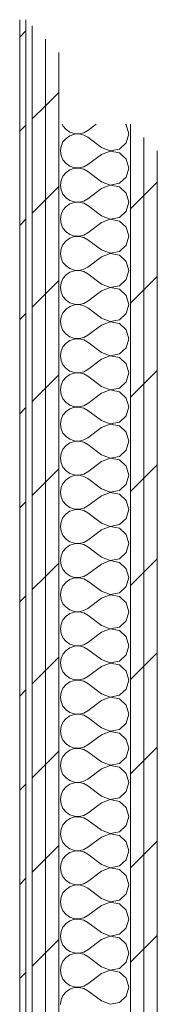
# Model space of a CAD drawing. Header units: millimetres. Extents: x -28277 to 305935, y -19284 to 4746.
# Tile 146 of 256: x 114887 to 115021, y 696 to 1657. Entities that reach past the tile are written whole.
import ezdxf

# ---------------------------------------------------------------- set-up
doc = ezdxf.new("R2010")
doc.units = ezdxf.units.MM
doc.header["$MEASUREMENT"] = 0
doc.linetypes.add('Wipeout_Contour', pattern=[1000, 0, -1000])
doc.layers.add('Nuevo_08_E_Envans secs', color=7, linetype='Continuous')
doc.layers.add('Nuevo_08_E_Envans secs_Pluma_Nº__1', color=7, linetype='Continuous', lineweight=5)
for name, color, linetype, lineweight, true_color in [('Nuevo_08_E_Envans secs_Pluma_Nº__102', 7, 'Continuous', 5, 0xcccccc), ('Nuevo_08_E_Envans secs_Pluma_Nº__171', 171, 'Continuous', 13, 0xaaaaff), ('Nuevo_08_E_Envans secs_Pluma_Nº__177', 7, 'Continuous', 15, 0xf7e046)]:
    doc.layers.add(name, color=color, linetype=linetype, lineweight=lineweight, true_color=true_color)
pattern_1 = [(45, (114496.2, -37.4), (-91.924, 91.924), [97.5, -32.5]), (45, (114496.2, 54.52), (-91.924, 91.924), [97.5, -32.5])]

# ---------------------------------------------------------------- blocks, each defined once
blk = doc.blocks.new('*X176', base_point=(114496.2, -37.4))
at = {"layer": 'Nuevo_08_E_Envans secs_Pluma_Nº__102', "color": 254, "linetype": 'Continuous', "lineweight": 5, "true_color": 0xcccccc}
for p, q in [((114928.53, 1555.45), (114929.24, 1553.84)), ((114929.24, 1553.84), (114932.18, 1550.3)), ((114932.18, 1550.3), (114935.97, 1547.69)), ((114949.4, 1547.04), (114953.42, 1549.27)), ((114961.67, 1555.45), (114953.42, 1549.27)), ((114990.93, 1554.7), (114990.1, 1555.45)), ((114993.42, 1545.93), (114990.93, 1554.7)), ((114932.18, 1541.57), (114929.24, 1538.03)), ((114935.97, 1544.17), (114932.18, 1541.57)), ((114935.97, 1547.69), (114940.32, 1546.22)), ((114940.32, 1545.64), (114935.97, 1544.17)), ((114940.32, 1546.22), (114944.92, 1546)), ((114944.92, 1545.87), (114940.32, 1545.64)), ((114944.92, 1546), (114949.4, 1547.04)), ((114949.4, 1544.83), (114944.92, 1545.87)), ((114953.42, 1542.6), (114949.4, 1544.83)), ((114966.75, 1532.6), (114953.42, 1542.6)), ((114990.93, 1537.17), (114993.42, 1545.93)), ((114927.39, 1533.82), (114926.75, 1529.27)), ((114926.75, 1529.27), (114927.39, 1524.71)), ((114929.24, 1538.03), (114927.39, 1533.82)), ((114966.75, 1532.6), (114975.26, 1529.33)), ((114975.26, 1529.2), (114966.75, 1525.93)), ((114975.26, 1529.33), (114984.21, 1531.03)), ((114984.21, 1527.51), (114975.26, 1529.2)), ((114984.21, 1531.03), (114990.93, 1537.17)), ((114927.39, 1524.71), (114929.24, 1520.5)), ((114929.24, 1520.5), (114932.18, 1516.96)), ((114966.75, 1525.93), (114953.42, 1515.93)), ((114990.93, 1521.36), (114984.21, 1527.51)), ((114993.42, 1512.6), (114990.93, 1521.36)), ((114932.18, 1516.96), (114935.97, 1514.36)), ((114935.97, 1510.84), (114932.18, 1508.24)), ((114935.97, 1514.36), (114940.32, 1512.89)), ((114940.32, 1512.31), (114935.97, 1510.84)), ((114940.32, 1512.89), (114944.92, 1512.67)), ((114944.92, 1512.53), (114940.32, 1512.31)), ((114944.92, 1512.67), (114949.4, 1513.71)), ((114949.4, 1511.49), (114944.92, 1512.53)), ((114949.4, 1513.71), (114953.42, 1515.93)), ((114953.42, 1509.27), (114949.4, 1511.49)), ((114990.93, 1503.84), (114993.42, 1512.6)), ((114927.39, 1500.49), (114926.75, 1495.93)), ((114929.24, 1504.7), (114927.39, 1500.49)), ((114932.18, 1508.24), (114929.24, 1504.7)), ((114966.75, 1499.27), (114953.42, 1509.27)), ((114984.21, 1497.69), (114990.93, 1503.84)), ((114926.75, 1495.93), (114927.39, 1491.38)), ((114927.39, 1491.38), (114929.24, 1487.17)), ((114966.75, 1492.6), (114953.42, 1482.6)), ((114966.75, 1499.27), (114975.26, 1496)), ((114975.26, 1495.87), (114966.75, 1492.6)), ((114975.26, 1496), (114984.21, 1497.69)), ((114984.21, 1494.17), (114975.26, 1495.87)), ((114990.93, 1488.03), (114984.21, 1494.17)), ((114929.24, 1487.17), (114932.18, 1483.63)), ((114932.18, 1483.63), (114935.97, 1481.03)), ((114935.97, 1481.03), (114940.32, 1479.56)), ((114949.4, 1480.38), (114953.42, 1482.6)), ((114993.42, 1479.27), (114990.93, 1488.03)), ((114929.24, 1471.36), (114927.39, 1467.15)), ((114932.18, 1474.9), (114929.24, 1471.36)), ((114935.97, 1477.51), (114932.18, 1474.9)), ((114940.32, 1478.98), (114935.97, 1477.51)), ((114940.32, 1479.56), (114944.92, 1479.33)), ((114944.92, 1479.2), (114940.32, 1478.98)), ((114944.92, 1479.33), (114949.4, 1480.38)), ((114949.4, 1478.16), (114944.92, 1479.2)), ((114953.42, 1475.93), (114949.4, 1478.16)), ((114966.75, 1465.93), (114953.42, 1475.93)), ((114990.93, 1470.5), (114993.42, 1479.27)), ((114927.39, 1467.15), (114926.75, 1462.6)), ((114926.75, 1462.6), (114927.39, 1458.05)), ((114966.75, 1465.93), (114975.26, 1462.67)), ((114975.26, 1462.53), (114966.75, 1459.27)), ((114975.26, 1462.67), (114984.21, 1464.36)), ((114984.21, 1460.84), (114975.26, 1462.53)), ((114984.21, 1464.36), (114990.93, 1470.5)), ((114927.39, 1458.05), (114929.24, 1453.84)), ((114929.24, 1453.84), (114932.18, 1450.3)), ((114966.75, 1459.27), (114953.42, 1449.27)), ((114990.93, 1454.7), (114984.21, 1460.84)), ((114993.42, 1445.93), (114990.93, 1454.7)), ((114932.18, 1450.3), (114935.97, 1447.69)), ((114935.97, 1444.17), (114932.18, 1441.57)), ((114935.97, 1447.69), (114940.32, 1446.22)), ((114940.32, 1445.64), (114935.97, 1444.17)), ((114940.32, 1446.22), (114944.92, 1446)), ((114944.92, 1445.87), (114940.32, 1445.64)), ((114944.92, 1446), (114949.4, 1447.04)), ((114949.4, 1444.83), (114944.92, 1445.87)), ((114949.4, 1447.04), (114953.42, 1449.27)), ((114953.42, 1442.6), (114949.4, 1444.83)), ((114966.75, 1432.6), (114953.42, 1442.6)), ((114990.93, 1437.17), (114993.42, 1445.93)), ((114927.39, 1433.82), (114926.75, 1429.27)), ((114929.24, 1438.03), (114927.39, 1433.82)), ((114932.18, 1441.57), (114929.24, 1438.03)), ((114984.21, 1431.03), (114990.93, 1437.17)), ((114926.75, 1429.27), (114927.39, 1424.71)), ((114927.39, 1424.71), (114929.24, 1420.5)), ((114966.75, 1425.93), (114953.42, 1415.93)), ((114966.75, 1432.6), (114975.26, 1429.33)), ((114975.26, 1429.2), (114966.75, 1425.93)), ((114975.26, 1429.33), (114984.21, 1431.03)), ((114984.21, 1427.51), (114975.26, 1429.2)), ((114990.93, 1421.36), (114984.21, 1427.51)), ((114929.24, 1420.5), (114932.18, 1416.96)), ((114932.18, 1416.96), (114935.97, 1414.36)), ((114935.97, 1414.36), (114940.32, 1412.89)), ((114944.92, 1412.67), (114949.4, 1413.71)), ((114949.4, 1413.71), (114953.42, 1415.93)), ((114993.42, 1412.6), (114990.93, 1421.36)), ((114929.24, 1404.7), (114927.39, 1400.49)), ((114932.18, 1408.24), (114929.24, 1404.7)), ((114935.97, 1410.84), (114932.18, 1408.24)), ((114940.32, 1412.31), (114935.97, 1410.84)), ((114940.32, 1412.89), (114944.92, 1412.67)), ((114944.92, 1412.53), (114940.32, 1412.31)), ((114949.4, 1411.49), (114944.92, 1412.53)), ((114953.42, 1409.27), (114949.4, 1411.49)), ((114966.75, 1399.27), (114953.42, 1409.27)), ((114984.21, 1397.69), (114990.93, 1403.84)), ((114990.93, 1403.84), (114993.42, 1412.6)), ((114927.39, 1400.49), (114926.75, 1395.93)), ((114926.75, 1395.93), (114927.39, 1391.38)), ((114966.75, 1399.27), (114975.26, 1396)), ((114975.26, 1395.87), (114966.75, 1392.6)), ((114975.26, 1396), (114984.21, 1397.69)), ((114984.21, 1394.17), (114975.26, 1395.87)), ((114990.93, 1388.03), (114984.21, 1394.17)), ((114927.39, 1391.38), (114929.24, 1387.17)), ((114929.24, 1387.17), (114932.18, 1383.63)), ((114966.75, 1392.6), (114953.42, 1382.6)), ((114993.42, 1379.27), (114990.93, 1388.03)), ((114932.18, 1383.63), (114935.97, 1381.03)), ((114935.97, 1377.51), (114932.18, 1374.9)), ((114935.97, 1381.03), (114940.32, 1379.56)), ((114940.32, 1378.98), (114935.97, 1377.51)), ((114940.32, 1379.56), (114944.92, 1379.33)), ((114944.92, 1379.2), (114940.32, 1378.98)), ((114944.92, 1379.33), (114949.4, 1380.38)), ((114949.4, 1378.16), (114944.92, 1379.2)), ((114949.4, 1380.38), (114953.42, 1382.6)), ((114953.42, 1375.93), (114949.4, 1378.16)), ((114966.75, 1365.93), (114953.42, 1375.93)), ((114990.93, 1370.5), (114993.42, 1379.27)), ((114927.39, 1367.15), (114926.75, 1362.6)), ((114929.24, 1371.36), (114927.39, 1367.15)), ((114932.18, 1374.9), (114929.24, 1371.36)), ((114966.75, 1365.93), (114975.26, 1362.67)), ((114984.21, 1364.36), (114990.93, 1370.5)), ((114926.75, 1362.6), (114927.39, 1358.05)), ((114927.39, 1358.05), (114929.24, 1353.84)), ((114966.75, 1359.27), (114953.42, 1349.27)), ((114975.26, 1362.53), (114966.75, 1359.27)), ((114975.26, 1362.67), (114984.21, 1364.36)), ((114984.21, 1360.84), (114975.26, 1362.53)), ((114990.93, 1354.7), (114984.21, 1360.84)), ((114929.24, 1353.84), (114932.18, 1350.3)), ((114932.18, 1350.3), (114935.97, 1347.69)), ((114935.97, 1347.69), (114940.32, 1346.22)), ((114940.32, 1346.22), (114944.92, 1346)), ((114944.92, 1346), (114949.4, 1347.04)), ((114949.4, 1347.04), (114953.42, 1349.27)), ((114993.42, 1345.93), (114990.93, 1354.7)), ((114929.24, 1338.03), (114927.39, 1333.82)), ((114932.18, 1341.57), (114929.24, 1338.03)), ((114935.97, 1344.17), (114932.18, 1341.57)), ((114940.32, 1345.64), (114935.97, 1344.17)), ((114944.92, 1345.87), (114940.32, 1345.64)), ((114949.4, 1344.83), (114944.92, 1345.87)), ((114953.42, 1342.6), (114949.4, 1344.83)), ((114966.75, 1332.6), (114953.42, 1342.6)), ((114984.21, 1331.03), (114990.93, 1337.17)), ((114990.93, 1337.17), (114993.42, 1345.93)), ((114927.39, 1333.82), (114926.75, 1329.27)), ((114926.75, 1329.27), (114927.39, 1324.71)), ((114966.75, 1332.6), (114975.26, 1329.33)), ((114975.26, 1329.2), (114966.75, 1325.93)), ((114975.26, 1329.33), (114984.21, 1331.03)), ((114984.21, 1327.51), (114975.26, 1329.2)), ((114990.93, 1321.36), (114984.21, 1327.51)), ((114927.39, 1324.71), (114929.24, 1320.5)), ((114929.24, 1320.5), (114932.18, 1316.96)), ((114966.75, 1325.93), (114953.42, 1315.93)), ((114993.42, 1312.6), (114990.93, 1321.36)), ((114932.18, 1308.24), (114929.24, 1304.7)), ((114932.18, 1316.96), (114935.97, 1314.36)), ((114935.97, 1310.84), (114932.18, 1308.24)), ((114935.97, 1314.36), (114940.32, 1312.89)), ((114940.32, 1312.31), (114935.97, 1310.84)), ((114940.32, 1312.89), (114944.92, 1312.67)), ((114944.92, 1312.53), (114940.32, 1312.31)), ((114944.92, 1312.67), (114949.4, 1313.71)), ((114949.4, 1311.49), (114944.92, 1312.53)), ((114949.4, 1313.71), (114953.42, 1315.93)), ((114953.42, 1309.27), (114949.4, 1311.49)), ((114966.75, 1299.27), (114953.42, 1309.27)), ((114990.93, 1303.84), (114993.42, 1312.6)), ((114927.39, 1300.49), (114926.75, 1295.93)), ((114929.24, 1304.7), (114927.39, 1300.49)), ((114966.75, 1299.27), (114975.26, 1296)), ((114984.21, 1297.69), (114990.93, 1303.84)), ((114926.75, 1295.93), (114927.39, 1291.38)), ((114927.39, 1291.38), (114929.24, 1287.17)), ((114966.75, 1292.6), (114953.42, 1282.6)), ((114975.26, 1295.87), (114966.75, 1292.6)), ((114975.26, 1296), (114984.21, 1297.69)), ((114984.21, 1294.17), (114975.26, 1295.87)), ((114990.93, 1288.03), (114984.21, 1294.17)), ((114929.24, 1287.17), (114932.18, 1283.63)), ((114932.18, 1283.63), (114935.97, 1281.03)), ((114935.97, 1281.03), (114940.32, 1279.56)), ((114940.32, 1278.98), (114935.97, 1277.51)), ((114940.32, 1279.56), (114944.92, 1279.33)), ((114944.92, 1279.2), (114940.32, 1278.98)), ((114944.92, 1279.33), (114949.4, 1280.38)), ((114949.4, 1278.16), (114944.92, 1279.2)), ((114949.4, 1280.38), (114953.42, 1282.6)), ((114993.42, 1279.27), (114990.93, 1288.03)), ((114990.93, 1270.5), (114993.42, 1279.27)), ((114929.24, 1271.36), (114927.39, 1267.15)), ((114932.18, 1274.9), (114929.24, 1271.36)), ((114935.97, 1277.51), (114932.18, 1274.9)), ((114953.42, 1275.93), (114949.4, 1278.16)), ((114966.75, 1265.93), (114953.42, 1275.93)), ((114984.21, 1264.36), (114990.93, 1270.5)), ((114927.39, 1267.15), (114926.75, 1262.6)), ((114926.75, 1262.6), (114927.39, 1258.05)), ((114966.75, 1265.93), (114975.26, 1262.67)), ((114975.26, 1262.53), (114966.75, 1259.27)), ((114975.26, 1262.67), (114984.21, 1264.36)), ((114984.21, 1260.84), (114975.26, 1262.53)), ((114990.93, 1254.7), (114984.21, 1260.84)), ((114927.39, 1258.05), (114929.24, 1253.84)), ((114929.24, 1253.84), (114932.18, 1250.3)), ((114932.18, 1250.3), (114935.97, 1247.69)), ((114966.75, 1259.27), (114953.42, 1249.27)), ((114993.42, 1245.93), (114990.93, 1254.7)), ((114932.18, 1241.57), (114929.24, 1238.03)), ((114935.97, 1244.17), (114932.18, 1241.57)), ((114935.97, 1247.69), (114940.32, 1246.22)), ((114940.32, 1245.64), (114935.97, 1244.17)), ((114940.32, 1246.22), (114944.92, 1246)), ((114944.92, 1245.87), (114940.32, 1245.64)), ((114944.92, 1246), (114949.4, 1247.04)), ((114949.4, 1244.83), (114944.92, 1245.87)), ((114949.4, 1247.04), (114953.42, 1249.27)), ((114953.42, 1242.6), (114949.4, 1244.83)), ((114966.75, 1232.6), (114953.42, 1242.6)), ((114990.93, 1237.17), (114993.42, 1245.93)), ((114927.39, 1233.82), (114926.75, 1229.27)), ((114929.24, 1238.03), (114927.39, 1233.82)), ((114966.75, 1232.6), (114975.26, 1229.33)), ((114975.26, 1229.33), (114984.21, 1231.03)), ((114984.21, 1231.03), (114990.93, 1237.17)), ((114926.75, 1229.27), (114927.39, 1224.71)), ((114927.39, 1224.71), (114929.24, 1220.5)), ((114966.75, 1225.93), (114953.42, 1215.93)), ((114975.26, 1229.2), (114966.75, 1225.93)), ((114984.21, 1227.51), (114975.26, 1229.2)), ((114990.93, 1221.36), (114984.21, 1227.51)), ((114993.42, 1212.6), (114990.93, 1221.36)), ((114929.24, 1220.5), (114932.18, 1216.96)), ((114932.18, 1216.96), (114935.97, 1214.36)), ((114935.97, 1214.36), (114940.32, 1212.89)), ((114940.32, 1212.31), (114935.97, 1210.84)), ((114940.32, 1212.89), (114944.92, 1212.67)), ((114944.92, 1212.53), (114940.32, 1212.31)), ((114944.92, 1212.67), (114949.4, 1213.71)), ((114949.4, 1211.49), (114944.92, 1212.53)), ((114949.4, 1213.71), (114953.42, 1215.93)), ((114953.42, 1209.27), (114949.4, 1211.49)), ((114990.93, 1203.84), (114993.42, 1212.6)), ((114929.24, 1204.7), (114927.39, 1200.49)), ((114932.18, 1208.24), (114929.24, 1204.7)), ((114935.97, 1210.84), (114932.18, 1208.24)), ((114966.75, 1199.27), (114953.42, 1209.27)), ((114984.21, 1197.69), (114990.93, 1203.84)), ((114927.39, 1200.49), (114926.75, 1195.93)), ((114926.75, 1195.93), (114927.39, 1191.38)), ((114966.75, 1192.6), (114953.42, 1182.6)), ((114966.75, 1199.27), (114975.26, 1196)), ((114975.26, 1195.87), (114966.75, 1192.6)), ((114975.26, 1196), (114984.21, 1197.69)), ((114984.21, 1194.17), (114975.26, 1195.87)), ((114990.93, 1188.03), (114984.21, 1194.17)), ((114927.39, 1191.38), (114929.24, 1187.17)), ((114929.24, 1187.17), (114932.18, 1183.63)), ((114932.18, 1183.63), (114935.97, 1181.03)), ((114993.42, 1179.27), (114990.93, 1188.03)), ((114932.18, 1174.9), (114929.24, 1171.36)), ((114935.97, 1177.51), (114932.18, 1174.9)), ((114935.97, 1181.03), (114940.32, 1179.56)), ((114940.32, 1178.98), (114935.97, 1177.51)), ((114940.32, 1179.56), (114944.92, 1179.33)), ((114944.92, 1179.2), (114940.32, 1178.98)), ((114944.92, 1179.33), (114949.4, 1180.38)), ((114949.4, 1178.16), (114944.92, 1179.2)), ((114949.4, 1180.38), (114953.42, 1182.6)), ((114953.42, 1175.93), (114949.4, 1178.16)), ((114966.75, 1165.93), (114953.42, 1175.93)), ((114990.93, 1170.5), (114993.42, 1179.27)), ((114927.39, 1167.15), (114926.75, 1162.6)), ((114929.24, 1171.36), (114927.39, 1167.15)), ((114966.75, 1165.93), (114975.26, 1162.67)), ((114975.26, 1162.67), (114984.21, 1164.36)), ((114984.21, 1164.36), (114990.93, 1170.5)), ((114926.75, 1162.6), (114927.39, 1158.05)), ((114927.39, 1158.05), (114929.24, 1153.84)), ((114929.24, 1153.84), (114932.18, 1150.3)), ((114966.75, 1159.27), (114953.42, 1149.27)), ((114975.26, 1162.53), (114966.75, 1159.27)), ((114984.21, 1160.84), (114975.26, 1162.53)), ((114990.93, 1154.7), (114984.21, 1160.84)), ((114993.42, 1145.93), (114990.93, 1154.7)), ((114932.18, 1150.3), (114935.97, 1147.69)), ((114935.97, 1144.17), (114932.18, 1141.57)), ((114935.97, 1147.69), (114940.32, 1146.22)), ((114940.32, 1145.64), (114935.97, 1144.17)), ((114940.32, 1146.22), (114944.92, 1146)), ((114944.92, 1145.87), (114940.32, 1145.64)), ((114944.92, 1146), (114949.4, 1147.04)), ((114949.4, 1144.83), (114944.92, 1145.87)), ((114949.4, 1147.04), (114953.42, 1149.27)), ((114953.42, 1142.6), (114949.4, 1144.83)), ((114990.93, 1137.17), (114993.42, 1145.93)), ((114929.24, 1138.03), (114927.39, 1133.82)), ((114932.18, 1141.57), (114929.24, 1138.03)), ((114966.75, 1132.6), (114953.42, 1142.6)), ((114984.21, 1131.03), (114990.93, 1137.17)), ((114927.39, 1133.82), (114926.75, 1129.27)), ((114926.75, 1129.27), (114927.39, 1124.71)), ((114966.75, 1125.93), (114953.42, 1115.93)), ((114966.75, 1132.6), (114975.26, 1129.33)), ((114975.26, 1129.2), (114966.75, 1125.93)), ((114975.26, 1129.33), (114984.21, 1131.03)), ((114984.21, 1127.51), (114975.26, 1129.2)), ((114990.93, 1121.36), (114984.21, 1127.51)), ((114927.39, 1124.71), (114929.24, 1120.5)), ((114929.24, 1120.5), (114932.18, 1116.96)), ((114932.18, 1116.96), (114935.97, 1114.36)), ((114949.4, 1113.71), (114953.42, 1115.93)), ((114993.42, 1112.6), (114990.93, 1121.36)), ((114932.18, 1108.24), (114929.24, 1104.7)), ((114935.97, 1110.84), (114932.18, 1108.24)), ((114935.97, 1114.36), (114940.32, 1112.89)), ((114940.32, 1112.31), (114935.97, 1110.84)), ((114940.32, 1112.89), (114944.92, 1112.67)), ((114944.92, 1112.53), (114940.32, 1112.31)), ((114944.92, 1112.67), (114949.4, 1113.71)), ((114949.4, 1111.49), (114944.92, 1112.53)), ((114953.42, 1109.27), (114949.4, 1111.49)), ((114966.75, 1099.27), (114953.42, 1109.27)), ((114990.93, 1103.84), (114993.42, 1112.6)), ((114927.39, 1100.49), (114926.75, 1095.93)), ((114929.24, 1104.7), (114927.39, 1100.49)), ((114966.75, 1099.27), (114975.26, 1096)), ((114975.26, 1096), (114984.21, 1097.69)), ((114984.21, 1097.69), (114990.93, 1103.84)), ((114926.75, 1095.93), (114927.39, 1091.38)), ((114927.39, 1091.38), (114929.24, 1087.17)), ((114929.24, 1087.17), (114932.18, 1083.63)), ((114966.75, 1092.6), (114953.42, 1082.6)), ((114975.26, 1095.87), (114966.75, 1092.6)), ((114984.21, 1094.17), (114975.26, 1095.87)), ((114990.93, 1088.03), (114984.21, 1094.17)), ((114993.42, 1079.27), (114990.93, 1088.03)), ((114932.18, 1083.63), (114935.97, 1081.03)), ((114935.97, 1077.51), (114932.18, 1074.9)), ((114935.97, 1081.03), (114940.32, 1079.56)), ((114940.32, 1078.98), (114935.97, 1077.51)), ((114940.32, 1079.56), (114944.92, 1079.33)), ((114944.92, 1079.2), (114940.32, 1078.98)), ((114944.92, 1079.33), (114949.4, 1080.38)), ((114949.4, 1078.16), (114944.92, 1079.2)), ((114949.4, 1080.38), (114953.42, 1082.6)), ((114953.42, 1075.93), (114949.4, 1078.16)), ((114990.93, 1070.5), (114993.42, 1079.27)), ((114929.24, 1071.36), (114927.39, 1067.15)), ((114932.18, 1074.9), (114929.24, 1071.36)), ((114966.75, 1065.93), (114953.42, 1075.93)), ((114984.21, 1064.36), (114990.93, 1070.5)), ((114927.39, 1067.15), (114926.75, 1062.6)), ((114926.75, 1062.6), (114927.39, 1058.05)), ((114927.39, 1058.05), (114929.24, 1053.84)), ((114966.75, 1059.27), (114953.42, 1049.27)), ((114966.75, 1065.93), (114975.26, 1062.67)), ((114975.26, 1062.53), (114966.75, 1059.27)), ((114975.26, 1062.67), (114984.21, 1064.36)), ((114984.21, 1060.84), (114975.26, 1062.53)), ((114990.93, 1054.7), (114984.21, 1060.84)), ((114929.24, 1053.84), (114932.18, 1050.3)), ((114932.18, 1050.3), (114935.97, 1047.69)), ((114949.4, 1047.04), (114953.42, 1049.27)), ((114993.42, 1045.93), (114990.93, 1054.7)), ((114932.18, 1041.57), (114929.24, 1038.03)), ((114935.97, 1044.17), (114932.18, 1041.57)), ((114935.97, 1047.69), (114940.32, 1046.22)), ((114940.32, 1045.64), (114935.97, 1044.17)), ((114940.32, 1046.22), (114944.92, 1046)), ((114944.92, 1045.87), (114940.32, 1045.64)), ((114944.92, 1046), (114949.4, 1047.04)), ((114949.4, 1044.83), (114944.92, 1045.87)), ((114953.42, 1042.6), (114949.4, 1044.83)), ((114966.75, 1032.6), (114953.42, 1042.6)), ((114990.93, 1037.17), (114993.42, 1045.93)), ((114927.39, 1033.82), (114926.75, 1029.27)), ((114926.75, 1029.27), (114927.39, 1024.71)), ((114929.24, 1038.03), (114927.39, 1033.82)), ((114966.75, 1032.6), (114975.26, 1029.33)), ((114975.26, 1029.2), (114966.75, 1025.93)), ((114975.26, 1029.33), (114984.21, 1031.03)), ((114984.21, 1027.51), (114975.26, 1029.2)), ((114984.21, 1031.03), (114990.93, 1037.17)), ((114927.39, 1024.71), (114929.24, 1020.5)), ((114929.24, 1020.5), (114932.18, 1016.96)), ((114966.75, 1025.93), (114953.42, 1015.93)), ((114990.93, 1021.36), (114984.21, 1027.51)), ((114993.42, 1012.6), (114990.93, 1021.36)), ((114932.18, 1016.96), (114935.97, 1014.36)), ((114935.97, 1010.84), (114932.18, 1008.24)), ((114935.97, 1014.36), (114940.32, 1012.89)), ((114940.32, 1012.31), (114935.97, 1010.84)), ((114940.32, 1012.89), (114944.92, 1012.67)), ((114944.92, 1012.53), (114940.32, 1012.31)), ((114944.92, 1012.67), (114949.4, 1013.71)), ((114949.4, 1011.49), (114944.92, 1012.53)), ((114949.4, 1013.71), (114953.42, 1015.93)), ((114953.42, 1009.27), (114949.4, 1011.49)), ((114990.93, 1003.84), (114993.42, 1012.6)), ((114927.39, 1000.49), (114926.75, 995.93)), ((114929.24, 1004.7), (114927.39, 1000.49)), ((114932.18, 1008.24), (114929.24, 1004.7)), ((114966.75, 999.27), (114953.42, 1009.27)), ((114984.21, 997.69), (114990.93, 1003.84)), ((114926.75, 995.93), (114927.39, 991.38)), ((114927.39, 991.38), (114929.24, 987.17)), ((114966.75, 992.6), (114953.42, 982.6)), ((114966.75, 999.27), (114975.26, 996)), ((114975.26, 995.87), (114966.75, 992.6)), ((114975.26, 996), (114984.21, 997.69)), ((114984.21, 994.17), (114975.26, 995.87)), ((114990.93, 988.03), (114984.21, 994.17)), ((114929.24, 987.17), (114932.18, 983.63)), ((114932.18, 983.63), (114935.97, 981.03)), ((114935.97, 981.03), (114940.32, 979.56)), ((114949.4, 980.38), (114953.42, 982.6)), ((114993.42, 979.27), (114990.93, 988.03)), ((114929.24, 971.36), (114927.39, 967.15)), ((114932.18, 974.9), (114929.24, 971.36)), ((114935.97, 977.51), (114932.18, 974.9)), ((114940.32, 978.98), (114935.97, 977.51)), ((114940.32, 979.56), (114944.92, 979.33)), ((114944.92, 979.2), (114940.32, 978.98)), ((114944.92, 979.33), (114949.4, 980.38)), ((114949.4, 978.16), (114944.92, 979.2)), ((114953.42, 975.93), (114949.4, 978.16)), ((114966.75, 965.93), (114953.42, 975.93)), ((114990.93, 970.5), (114993.42, 979.27)), ((114927.39, 967.15), (114926.75, 962.6)), ((114926.75, 962.6), (114927.39, 958.05)), ((114966.75, 965.93), (114975.26, 962.67)), ((114975.26, 962.53), (114966.75, 959.27)), ((114975.26, 962.67), (114984.21, 964.36)), ((114984.21, 960.84), (114975.26, 962.53)), ((114984.21, 964.36), (114990.93, 970.5)), ((114927.39, 958.05), (114929.24, 953.84)), ((114929.24, 953.84), (114932.18, 950.3)), ((114966.75, 959.27), (114953.42, 949.27)), ((114990.93, 954.7), (114984.21, 960.84)), ((114993.42, 945.93), (114990.93, 954.7)), ((114932.18, 950.3), (114935.97, 947.69)), ((114935.97, 944.17), (114932.18, 941.57)), ((114935.97, 947.69), (114940.32, 946.22)), ((114940.32, 945.64), (114935.97, 944.17)), ((114940.32, 946.22), (114944.92, 946)), ((114944.92, 945.87), (114940.32, 945.64)), ((114944.92, 946), (114949.4, 947.04)), ((114949.4, 944.83), (114944.92, 945.87)), ((114949.4, 947.04), (114953.42, 949.27)), ((114953.42, 942.6), (114949.4, 944.83)), ((114966.75, 932.6), (114953.42, 942.6)), ((114990.93, 937.17), (114993.42, 945.93)), ((114927.39, 933.82), (114926.75, 929.27)), ((114929.24, 938.03), (114927.39, 933.82)), ((114932.18, 941.57), (114929.24, 938.03)), ((114984.21, 931.03), (114990.93, 937.17)), ((114926.75, 929.27), (114927.39, 924.71)), ((114927.39, 924.71), (114929.24, 920.5)), ((114966.75, 925.93), (114953.42, 915.93)), ((114966.75, 932.6), (114975.26, 929.33)), ((114975.26, 929.2), (114966.75, 925.93)), ((114975.26, 929.33), (114984.21, 931.03)), ((114984.21, 927.51), (114975.26, 929.2)), ((114990.93, 921.36), (114984.21, 927.51)), ((114929.24, 920.5), (114932.18, 916.96)), ((114932.18, 916.96), (114935.97, 914.36)), ((114935.97, 914.36), (114940.32, 912.89)), ((114944.92, 912.67), (114949.4, 913.71)), ((114949.4, 913.71), (114953.42, 915.93)), ((114993.42, 912.6), (114990.93, 921.36)), ((114929.24, 904.7), (114927.39, 900.49)), ((114932.18, 908.24), (114929.24, 904.7)), ((114935.97, 910.84), (114932.18, 908.24)), ((114940.32, 912.31), (114935.97, 910.84)), ((114940.32, 912.89), (114944.92, 912.67)), ((114944.92, 912.53), (114940.32, 912.31)), ((114949.4, 911.49), (114944.92, 912.53)), ((114953.42, 909.27), (114949.4, 911.49)), ((114966.75, 899.27), (114953.42, 909.27)), ((114984.21, 897.69), (114990.93, 903.84)), ((114990.93, 903.84), (114993.42, 912.6)), ((114927.39, 900.49), (114926.75, 895.93)), ((114926.75, 895.93), (114927.39, 891.38)), ((114966.75, 899.27), (114975.26, 896)), ((114975.26, 895.87), (114966.75, 892.6)), ((114975.26, 896), (114984.21, 897.69)), ((114984.21, 894.17), (114975.26, 895.87)), ((114927.39, 891.38), (114929.24, 887.17)), ((114929.24, 887.17), (114932.18, 883.63)), ((114966.75, 892.6), (114953.42, 882.6)), ((114990.93, 888.03), (114984.21, 894.17)), ((114993.42, 879.27), (114990.93, 888.03)), ((114932.18, 883.63), (114935.97, 881.03)), ((114935.97, 877.51), (114932.18, 874.9)), ((114935.97, 881.03), (114940.32, 879.56)), ((114940.32, 878.98), (114935.97, 877.51)), ((114940.32, 879.56), (114944.92, 879.33)), ((114944.92, 879.2), (114940.32, 878.98)), ((114944.92, 879.33), (114949.4, 880.38)), ((114949.4, 878.16), (114944.92, 879.2)), ((114949.4, 880.38), (114953.42, 882.6)), ((114953.42, 875.93), (114949.4, 878.16)), ((114966.75, 865.93), (114953.42, 875.93)), ((114990.93, 870.5), (114993.42, 879.27)), ((114927.39, 867.15), (114926.75, 862.6)), ((114929.24, 871.36), (114927.39, 867.15)), ((114932.18, 874.9), (114929.24, 871.36)), ((114966.75, 865.93), (114975.26, 862.67)), ((114984.21, 864.36), (114990.93, 870.5)), ((114926.75, 862.6), (114927.39, 858.05)), ((114927.39, 858.05), (114929.24, 853.84)), ((114966.75, 859.27), (114953.42, 849.27)), ((114975.26, 862.53), (114966.75, 859.27)), ((114975.26, 862.67), (114984.21, 864.36)), ((114984.21, 860.84), (114975.26, 862.53)), ((114990.93, 854.7), (114984.21, 860.84)), ((114929.24, 853.84), (114932.18, 850.3)), ((114932.18, 850.3), (114935.97, 847.69)), ((114935.97, 847.69), (114940.32, 846.22)), ((114940.32, 846.22), (114944.92, 846)), ((114944.92, 846), (114949.4, 847.04)), ((114949.4, 847.04), (114953.42, 849.27)), ((114993.42, 845.93), (114990.93, 854.7)), ((114929.24, 838.03), (114927.39, 833.82)), ((114932.18, 841.57), (114929.24, 838.03)), ((114935.97, 844.17), (114932.18, 841.57)), ((114940.32, 845.64), (114935.97, 844.17)), ((114944.92, 845.87), (114940.32, 845.64)), ((114949.4, 844.83), (114944.92, 845.87)), ((114953.42, 842.6), (114949.4, 844.83)), ((114966.75, 832.6), (114953.42, 842.6)), ((114984.21, 831.03), (114990.93, 837.17)), ((114990.93, 837.17), (114993.42, 845.93)), ((114927.39, 833.82), (114926.75, 829.27)), ((114926.75, 829.27), (114927.39, 824.71)), ((114966.75, 832.6), (114975.26, 829.33)), ((114975.26, 829.2), (114966.75, 825.93)), ((114975.26, 829.33), (114984.21, 831.03)), ((114984.21, 827.51), (114975.26, 829.2)), ((114990.93, 821.36), (114984.21, 827.51)), ((114927.39, 824.71), (114929.24, 820.5)), ((114929.24, 820.5), (114932.18, 816.96)), ((114966.75, 825.93), (114953.42, 815.93)), ((114993.42, 812.6), (114990.93, 821.36)), ((114932.18, 808.24), (114929.24, 804.7)), ((114932.18, 816.96), (114935.97, 814.36)), ((114935.97, 810.84), (114932.18, 808.24)), ((114935.97, 814.36), (114940.32, 812.89)), ((114940.32, 812.31), (114935.97, 810.84)), ((114940.32, 812.89), (114944.92, 812.67)), ((114944.92, 812.53), (114940.32, 812.31)), ((114944.92, 812.67), (114949.4, 813.71)), ((114949.4, 811.49), (114944.92, 812.53)), ((114949.4, 813.71), (114953.42, 815.93)), ((114953.42, 809.27), (114949.4, 811.49)), ((114966.75, 799.27), (114953.42, 809.27)), ((114990.93, 803.84), (114993.42, 812.6)), ((114927.39, 800.49), (114926.75, 795.93)), ((114929.24, 804.7), (114927.39, 800.49)), ((114966.75, 799.27), (114975.26, 796)), ((114984.21, 797.69), (114990.93, 803.84)), ((114926.75, 795.93), (114927.39, 791.38)), ((114927.39, 791.38), (114929.24, 787.17)), ((114966.75, 792.6), (114953.42, 782.6)), ((114975.26, 795.87), (114966.75, 792.6)), ((114975.26, 796), (114984.21, 797.69)), ((114984.21, 794.17), (114975.26, 795.87)), ((114990.93, 788.03), (114984.21, 794.17)), ((114929.24, 787.17), (114932.18, 783.63)), ((114932.18, 783.63), (114935.97, 781.03)), ((114935.97, 781.03), (114940.32, 779.56)), ((114940.32, 778.98), (114935.97, 777.51)), ((114940.32, 779.56), (114944.92, 779.33)), ((114944.92, 779.2), (114940.32, 778.98)), ((114944.92, 779.33), (114949.4, 780.38)), ((114949.4, 778.16), (114944.92, 779.2)), ((114949.4, 780.38), (114953.42, 782.6)), ((114993.42, 779.27), (114990.93, 788.03)), ((114990.93, 770.5), (114993.42, 779.27)), ((114929.24, 771.36), (114927.39, 767.15)), ((114932.18, 774.9), (114929.24, 771.36)), ((114935.97, 777.51), (114932.18, 774.9)), ((114953.42, 775.93), (114949.4, 778.16)), ((114966.75, 765.93), (114953.42, 775.93)), ((114984.21, 764.36), (114990.93, 770.5)), ((114927.39, 767.15), (114926.75, 762.6)), ((114926.75, 762.6), (114927.39, 758.05)), ((114966.75, 765.93), (114975.26, 762.67)), ((114975.26, 762.53), (114966.75, 759.27)), ((114975.26, 762.67), (114984.21, 764.36)), ((114984.21, 760.84), (114975.26, 762.53)), ((114990.93, 754.7), (114984.21, 760.84)), ((114927.39, 758.05), (114929.24, 753.84)), ((114929.24, 753.84), (114932.18, 750.3)), ((114932.18, 750.3), (114935.97, 747.69)), ((114966.75, 759.27), (114953.42, 749.27)), ((114993.42, 745.93), (114990.93, 754.7)), ((114932.18, 741.57), (114929.24, 738.03)), ((114935.97, 744.17), (114932.18, 741.57)), ((114935.97, 747.69), (114940.32, 746.22)), ((114940.32, 745.64), (114935.97, 744.17)), ((114940.32, 746.22), (114944.92, 746)), ((114944.92, 745.87), (114940.32, 745.64)), ((114944.92, 746), (114949.4, 747.04)), ((114949.4, 744.83), (114944.92, 745.87)), ((114949.4, 747.04), (114953.42, 749.27)), ((114953.42, 742.6), (114949.4, 744.83)), ((114966.75, 732.6), (114953.42, 742.6)), ((114990.93, 737.17), (114993.42, 745.93)), ((114927.39, 733.82), (114926.75, 729.27)), ((114929.24, 738.03), (114927.39, 733.82)), ((114966.75, 732.6), (114975.26, 729.33)), ((114975.26, 729.33), (114984.21, 731.03)), ((114984.21, 731.03), (114990.93, 737.17)), ((114926.75, 729.27), (114927.39, 724.71)), ((114927.39, 724.71), (114929.24, 720.5)), ((114966.75, 725.93), (114953.42, 715.93)), ((114975.26, 729.2), (114966.75, 725.93)), ((114984.21, 727.51), (114975.26, 729.2)), ((114990.93, 721.36), (114984.21, 727.51)), ((114993.42, 712.6), (114990.93, 721.36)), ((114929.24, 720.5), (114932.18, 716.96)), ((114932.18, 716.96), (114935.97, 714.36)), ((114935.97, 714.36), (114940.32, 712.89)), ((114940.32, 712.31), (114935.97, 710.84)), ((114940.32, 712.89), (114944.92, 712.67)), ((114944.92, 712.53), (114940.32, 712.31)), ((114944.92, 712.67), (114949.4, 713.71)), ((114949.4, 711.49), (114944.92, 712.53)), ((114949.4, 713.71), (114953.42, 715.93)), ((114990.93, 703.84), (114993.42, 712.6)), ((114929.24, 704.7), (114927.39, 700.49)), ((114932.18, 708.24), (114929.24, 704.7)), ((114935.97, 710.84), (114932.18, 708.24)), ((114953.42, 709.27), (114949.4, 711.49)), ((114966.75, 699.27), (114953.42, 709.27)), ((114984.21, 697.69), (114990.93, 703.84)), ((114927.39, 700.49), (114926.75, 695.93)), ((114966.75, 699.27), (114975.26, 696)), ((114975.26, 696), (114984.21, 697.69))]:
    blk.add_line(p, q, dxfattribs=at)
blk = doc.blocks.new('Muro_31_3', base_point=(114887.09, -9244.82))
at = {"color": 254, "linetype": 'Wipeout_Contour', "lineweight": 0, "ltscale": 459635.196064}
blk.add_wipeout([(114887.09, 1657.45), (114887.09, -2419.23), (114893.09, -2419.23), (114893.09, 1657.45)], dxfattribs=at).dxf.layer = 'Nuevo_08_E_Envans secs'
at = {"color": 254, "linetype": 'Wipeout_Contour', "lineweight": 0, "ltscale": 460090.414786}
blk.add_wipeout([(115008.09, 1529.45), (115008.09, -1161.38), (115021.09, -1161.38), (115021.09, 1529.45)], dxfattribs=at).dxf.layer = 'Nuevo_08_E_Envans secs'
at = {"layer": 'Nuevo_08_E_Envans secs_Pluma_Nº__171', "linetype": 'Continuous', "lineweight": 13, "true_color": 0xaaaaff}
h = blk.add_hatch(dxfattribs=at)
h.set_pattern_fill('Panellat_HPL_0003', color=161, style=0, pattern_type=2)
h.set_pattern_definition(pattern_1)
h.paths.add_polyline_path([(114887.09, 1657.45), (114887.09, -2419.23), (114893.09, -2419.23), (114893.09, 1657.45)])
at = {"layer": 'Nuevo_08_E_Envans secs_Pluma_Nº__177', "linetype": 'Continuous', "lineweight": 15, "true_color": 0xf7e046}
h = blk.add_hatch(dxfattribs=at)
h.set_pattern_fill('Panellat_HPL_0003', color=53, style=0, pattern_type=2)
h.set_pattern_definition(pattern_1)
h.paths.add_polyline_path([(115008.09, 1529.45), (115008.09, -1161.38), (115021.09, -1161.38), (115021.09, 1529.45)])
at = {"layer": 'Nuevo_08_E_Envans secs_Pluma_Nº__1', "color": 7, "linetype": 'Continuous', "lineweight": 5}
for p in [(114893.09, 1657.45), (114893.09, -2419.23)]:
    blk.add_line(p, (114893.09, 1651.45), dxfattribs=at)
at = {"layer": 'Nuevo_08_E_Envans secs_Pluma_Nº__1', "color": 7, "linetype": 'Continuous', "lineweight": 5, "flags": 128}
for points in [[(114887.09, 1657.45), (114887.09, -2419.23)], [(115021.09, -1161.38), (115021.09, 1529.45)]]:
    blk.add_lwpolyline(points, dxfattribs=at)
at = {"color": 254, "linetype": 'Wipeout_Contour', "lineweight": 0, "ltscale": 460039.029658}
blk.add_wipeout([(114995.09, 1542.45), (114995.09, -1174.38), (115008.09, -1174.38), (115008.09, 1542.45)], dxfattribs=at).dxf.layer = 'Nuevo_08_E_Envans secs'
at = {"layer": 'Nuevo_08_E_Envans secs_Pluma_Nº__177', "linetype": 'Continuous', "lineweight": 15, "true_color": 0xf7e046}
h = blk.add_hatch(dxfattribs=at)
h.set_pattern_fill('Panellat_HPL_0003', color=53, style=0, pattern_type=2)
h.set_pattern_definition(pattern_1)
h.paths.add_polyline_path([(114995.09, 1542.45), (114995.09, -1174.38), (115008.09, -1174.38), (115008.09, 1542.45)])
at = {"layer": 'Nuevo_08_E_Envans secs_Pluma_Nº__1', "color": 7, "linetype": 'Continuous', "lineweight": 5}
for p, q in [((114995.09, 1555.45), (114995.09, 1542.45)), ((114995.09, -1187.38), (114995.09, 1542.45)), ((115008.09, -1174.38), (115008.09, 1542.45))]:
    blk.add_line(p, q, dxfattribs=at)
at = {"layer": 'Nuevo_08_E_Envans secs', "color": 7, "lineweight": 20}
blk.add_blockref('*X176', (114496.2, -37.4), dxfattribs=at)
at = {"color": 254, "linetype": 'Wipeout_Contour', "lineweight": 0, "ltscale": 459748.263648}
blk.add_wipeout([(114925.09, 1625.45), (114912.09, 1625.45), (114912.09, -2419.23), (114925.09, -2419.23)], dxfattribs=at).dxf.layer = 'Nuevo_08_E_Envans secs'
at = {"layer": 'Nuevo_08_E_Envans secs_Pluma_Nº__177', "linetype": 'Continuous', "lineweight": 15, "true_color": 0xf7e046}
h = blk.add_hatch(dxfattribs=at)
h.set_pattern_fill('Panellat_HPL_0003', color=53, style=0, pattern_type=2)
h.set_pattern_definition(pattern_1)
h.paths.add_polyline_path([(114925.09, 1625.45), (114912.09, 1625.45), (114912.09, -2419.23), (114925.09, -2419.23)])
at = {"layer": 'Nuevo_08_E_Envans secs_Pluma_Nº__1', "color": 7, "linetype": 'Continuous', "lineweight": 5}
for p in [(114925.09, 1625.45), (114925.09, -1226.38)]:
    blk.add_line(p, (114925.09, 1555.45), dxfattribs=at)
at = {"color": 254, "linetype": 'Wipeout_Contour', "lineweight": 0, "ltscale": 459696.641156}
blk.add_wipeout([(114912.09, 1638.45), (114899.09, 1638.45), (114899.09, -2419.23), (114912.09, -2419.23)], dxfattribs=at).dxf.layer = 'Nuevo_08_E_Envans secs'
at = {"layer": 'Nuevo_08_E_Envans secs_Pluma_Nº__177', "linetype": 'Continuous', "lineweight": 15, "true_color": 0xf7e046}
h = blk.add_hatch(dxfattribs=at)
h.set_pattern_fill('Panellat_HPL_0003', color=53, style=0, pattern_type=2)
h.set_pattern_definition(pattern_1)
h.paths.add_polyline_path([(114912.09, 1638.45), (114899.09, 1638.45), (114899.09, -2419.23), (114912.09, -2419.23)])
at = {"layer": 'Nuevo_08_E_Envans secs_Pluma_Nº__1', "color": 7, "linetype": 'Continuous', "lineweight": 5}
for p, q in [((114899.09, 1651.45), (114899.09, 1638.45)), ((114899.09, -2419.23), (114899.09, 1638.45)), ((114912.09, -2419.23), (114912.09, 1638.45))]:
    blk.add_line(p, q, dxfattribs=at)

msp = doc.modelspace()

# ---------------------------------------------------------------- block references
at = {"layer": 'Nuevo_08_E_Envans secs', "color": 7, "lineweight": 20}
msp.add_blockref('Muro_31_3', (114887.088, -9244.821), dxfattribs=at)

doc.saveas('drawing.dxf')
